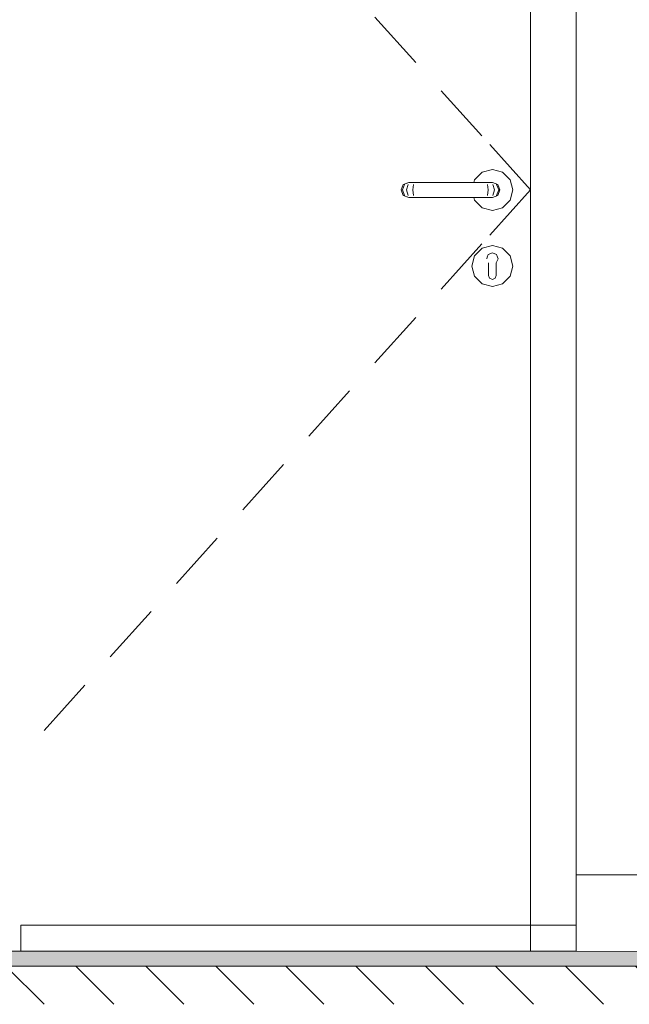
# Model space of a CAD drawing. Header units: millimetres. Extents: x 58537 to 97688, y -8921 to 14216.
# Tile 93 of 145: x 72629 to 73430, y 8600 to 9894. Entities that reach past the tile are written whole.
import ezdxf

# ---------------------------------------------------------------- set-up
doc = ezdxf.new("R2010")
doc.units = ezdxf.units.MM
doc.header["$MEASUREMENT"] = 0
doc.linetypes.add('Przerywana', pattern=[240, 120, -120])
doc.linetypes.add('Wipeout_Contour', pattern=[1000, 0, -1000])
for name, color, linetype, lineweight, true_color in [('0_Nr_pióra__85', 7, 'Continuous', 13, 0x80c2ff), ('Nowe_A-Wymiary-Zewnętrzne_Nr_pióra__45', 7, 'Continuous', 15, 0x40a5ff), ('Nowe_A-Wymiary-Zewnętrzne_Nr_pióra__85', 7, 'Continuous', 13, 0x80c2ff)]:
    doc.layers.add(name, color=color, linetype=linetype, lineweight=lineweight, true_color=true_color)
for name, color, linetype in [('Nowe_A-Posadzki', 7, 'Continuous'), ('Nowe_A-Przebicia', 7, 'Continuous'), ('Nowe_A-Wymiary-Zewnętrzne', 7, 'Continuous'), ('Nowe_A-Ściany-Wewnętrzne', 7, 'Continuous'), ('Nowe_A-Ściany-Zewnętrzne', 7, 'Continuous'), ('Nowe_Drzwi Archicad', 7, 'Continuous')]:
    doc.layers.add(name, color=color, linetype=linetype)
for name, color, linetype, lineweight in [('Nowe_A-Posadzki_Nr_pióra__9', 7, 'Continuous', 13), ('Nowe_A-Przebicia_Nr_pióra__1', 7, 'Continuous', 13), ('Nowe_A-Wymiary-Zewnętrzne_Nr_pióra__46', 5, 'Continuous', 15), ('Nowe_A-Ściany-Zewnętrzne_Nr_pióra__87', 7, 'Continuous', 13), ('Nowe_Drzwi Archicad_Nr_pióra__3', 7, 'Continuous', 13), ('Nowe_Drzwi Archicad_Nr_pióra__87', 7, 'Continuous', 13)]:
    doc.layers.add(name, color=color, linetype=linetype, lineweight=lineweight)
doc.styles.add('STYL_AUTOMATYCZNY_2', font='arial.ttf')
doc.dimstyles.new('STYL_AUTOMATYCZNY__1', dxfattribs={"dimtxt": 125, "dimasz": 47.5, "dimexe": 0.18, "dimexo": 20, "dimgap": 0, "dimtad": 1, "dimdec": 1, "dimlfac": 0.1, "dimzin": 0, "dimdsep": 46, "dimtxsty": 'STYL_AUTOMATYCZNY_2', "dimblk": 'ARROWHEAD_11', "dimblk1": 'ARROWHEAD_11', "dimblk2": 'ARROWHEAD_11', "dimcen": 0.09, "dimclrd": 256, "dimclre": 256, "dimclrt": 5, "dimadec": 1, "dimazin": 0, "dimtfac": 1, "dimtdec": 4, "dimtmove": 0, "dimatfit": 3, "dimfxl": 0, "dimtolj": 1, "dimtzin": 0, "dimarcsym": 0})

# ---------------------------------------------------------------- blocks, each defined once
blk = doc.blocks.new('ElemPrzekroju_328')
at = {"color": 254, "linetype": 'Wipeout_Contour', "lineweight": 0, "ltscale": 591287.629852}
blk.add_wipeout([(72140.1, 8770), (72340.1, 8770), (72340.1, 10720), (73360.1, 10720), (73360.1, 8770), (75120.1, 8770), (75120.1, 11230), (72140.1, 11230)], dxfattribs=at).dxf.layer = 'Nowe_A-Ściany-Wewnętrzne'
blk = doc.blocks.new('ElemPrzekroju_329')
at = {"layer": 'Nowe_Drzwi Archicad_Nr_pióra__3', "color": 7, "linetype": 'Continuous', "lineweight": 13}
for p, q in [((73095.8, 9897), (73149.3, 9837.5)), ((73182.8, 9800.3), (73236.3, 9740.9)), ((73095.8, 9443), (73149.3, 9502.5)), ((73008.8, 9346.4), (73062.3, 9405.9)), ((72921.9, 9249.8), (72975.4, 9309.2)), ((72834.9, 9153.1), (72888.4, 9212.6)), ((72747.9, 9056.5), (72801.5, 9116)), ((72661, 8959.9), (72714.5, 9019.3))]:
    blk.add_line(p, q, dxfattribs=at)
at = {"color": 254, "linetype": 'Wipeout_Contour', "lineweight": 0, "ltscale": 295886.236928}
blk.add_wipeout([(73360.1, 8670), (73360.1, 10670), (73300.1, 10670), (73300.1, 8670)], dxfattribs=at).dxf.layer = 'Nowe_Drzwi Archicad'
at = {"color": 254, "linetype": 'Wipeout_Contour', "lineweight": 0, "ltscale": 1329943.789791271}
blk.add_wipeout([(73225.8, 9660), (73226.7, 9656.5), (73236.6, 9646.6), (73250.1, 9643), (73263.6, 9646.6), (73273.5, 9656.5), (73277.1, 9670), (73273.5, 9683.5), (73263.6, 9693.4), (73250.1, 9697), (73236.6, 9693.4), (73226.7, 9683.5), (73225.8, 9680), (73250.1, 9680), (73257.1, 9677.1), (73260.1, 9670), (73257.1, 9662.9), (73250.1, 9660)], dxfattribs=at).dxf.layer = 'Nowe_Drzwi Archicad'
at = {"color": 254, "linetype": 'Wipeout_Contour', "lineweight": 0, "ltscale": 443182.165174}
blk.add_wipeout([(73226.8, 9583.4), (73245.1, 9572.9), (73245.1, 9574.4), (73242.6, 9579.7), (73243.4, 9581.6), (73236.6, 9593.3)], dxfattribs=at).dxf.layer = 'Nowe_Drzwi Archicad'
at = {"layer": 'Nowe_Drzwi Archicad_Nr_pióra__3', "color": 7, "linetype": 'Continuous', "lineweight": 13}
for p, q in [((73300.1, 8670), (73300.1, 10670)), ((73236.6, 9693.4), (73250.1, 9697)), ((73250.1, 9697), (73263.6, 9693.4)), ((73273.5, 9683.5), (73277.1, 9670)), ((73277.1, 9670), (73273.5, 9656.5)), ((73250.1, 9643), (73236.6, 9646.6)), ((73263.6, 9646.6), (73250.1, 9643))]:
    blk.add_line(p, q, dxfattribs=at)
at = {"layer": 'Nowe_Drzwi Archicad_Nr_pióra__87', "color": 7, "linetype": 'Continuous', "lineweight": 13}
blk.add_line((73360.1, 10720), (73360.1, 8770), dxfattribs=at)
at = {"color": 254, "linetype": 'Wipeout_Contour', "lineweight": 0, "ltscale": 295558.282614}
blk.add_wipeout([(73248.9, 9680), (73255.6, 9677.1), (73257.1, 9677.1), (73250.1, 9680)], dxfattribs=at).dxf.layer = 'Nowe_Drzwi Archicad'
at = {"color": 254, "linetype": 'Wipeout_Contour', "lineweight": 0, "ltscale": 295571.203071}
blk.add_wipeout([(73258.4, 9670), (73255.6, 9662.9), (73257.1, 9662.9), (73260.1, 9670)], dxfattribs=at).dxf.layer = 'Nowe_Drzwi Archicad'
at = {"color": 254, "linetype": 'Wipeout_Contour', "lineweight": 0, "ltscale": 295432.492458}
blk.add_wipeout([(73226.8, 9583.4), (73223.2, 9570), (73245.1, 9570), (73245.1, 9572.9)], dxfattribs=at).dxf.layer = 'Nowe_Drzwi Archicad'
at = {"color": 254, "linetype": 'Wipeout_Contour', "lineweight": 0, "ltscale": 295574.904545}
blk.add_wipeout([(73255.6, 9677.1), (73258.4, 9670), (73260.1, 9670), (73257.1, 9677.1)], dxfattribs=at).dxf.layer = 'Nowe_Drzwi Archicad'
at = {"color": 254, "linetype": 'Wipeout_Contour', "lineweight": 0, "ltscale": 295549.345982}
blk.add_wipeout([(73255.6, 9662.9), (73248.9, 9660), (73250.1, 9660), (73257.1, 9662.9)], dxfattribs=at).dxf.layer = 'Nowe_Drzwi Archicad'
at = {"color": 254, "linetype": 'Wipeout_Contour', "lineweight": 0, "ltscale": 369349.211287}
blk.add_wipeout([(73236.6, 9593.3), (73243.4, 9581.6), (73244.7, 9585.1), (73250.1, 9587.4), (73250.1, 9596.9)], dxfattribs=at).dxf.layer = 'Nowe_Drzwi Archicad'
at = {"color": 254, "linetype": 'Wipeout_Contour', "lineweight": 0, "ltscale": 295428.462077}
blk.add_wipeout([(73223.2, 9570), (73226.8, 9556.5), (73245.1, 9567.1), (73245.1, 9570)], dxfattribs=at).dxf.layer = 'Nowe_Drzwi Archicad'
at = {"color": 254, "linetype": 'Wipeout_Contour', "lineweight": 0, "ltscale": 295547.722175}
blk.add_wipeout([(73248.9, 9680), (73245.7, 9680), (73250.8, 9677.1), (73255.6, 9677.1)], dxfattribs=at).dxf.layer = 'Nowe_Drzwi Archicad'
at = {"color": 254, "linetype": 'Wipeout_Contour', "lineweight": 0, "ltscale": 295557.816336}
blk.add_wipeout([(73258.4, 9670), (73252.9, 9670), (73250.8, 9662.9), (73255.6, 9662.9)], dxfattribs=at).dxf.layer = 'Nowe_Drzwi Archicad'
at = {"color": 254, "linetype": 'Wipeout_Contour', "lineweight": 0, "ltscale": 295426.865944}
blk.add_wipeout([(73226.7, 9583.5), (73226.8, 9583.4), (73236.6, 9593.3), (73236.6, 9593.4)], dxfattribs=at).dxf.layer = 'Nowe_Drzwi Archicad'
at = {"color": 254, "linetype": 'Wipeout_Contour', "lineweight": 0, "ltscale": 369401.061211}
blk.add_wipeout([(73255.5, 9585.1), (73256.8, 9581.6), (73263.5, 9593.3), (73250.1, 9596.9), (73250.1, 9587.4)], dxfattribs=at).dxf.layer = 'Nowe_Drzwi Archicad'
at = {"color": 254, "linetype": 'Wipeout_Contour', "lineweight": 0, "ltscale": 295437.215973}
blk.add_wipeout([(73226.8, 9556.5), (73236.6, 9546.7), (73245.1, 9561.3), (73245.1, 9567.1)], dxfattribs=at).dxf.layer = 'Nowe_Drzwi Archicad'
at = {"layer": 'Nowe_Drzwi Archicad_Nr_pióra__3', "color": 7, "linetype": 'Continuous', "lineweight": 13}
blk.add_line((73273.5, 9656.5), (73263.6, 9646.6), dxfattribs=at)
at = {"color": 254, "linetype": 'Wipeout_Contour', "lineweight": 0, "ltscale": 295561.517969}
blk.add_wipeout([(73255.6, 9677.1), (73250.8, 9677.1), (73252.9, 9670), (73258.4, 9670)], dxfattribs=at).dxf.layer = 'Nowe_Drzwi Archicad'
at = {"color": 254, "linetype": 'Wipeout_Contour', "lineweight": 0, "ltscale": 295538.785233}
blk.add_wipeout([(73255.6, 9662.9), (73250.8, 9662.9), (73245.7, 9660), (73248.9, 9660)], dxfattribs=at).dxf.layer = 'Nowe_Drzwi Archicad'
at = {"color": 254, "linetype": 'Wipeout_Contour', "lineweight": 0, "ltscale": 295476.64872}
blk.add_wipeout([(73236.6, 9593.4), (73236.6, 9593.3), (73250.1, 9596.9), (73250.1, 9597)], dxfattribs=at).dxf.layer = 'Nowe_Drzwi Archicad'
at = {"color": 254, "linetype": 'Wipeout_Contour', "lineweight": 0, "ltscale": 295394.087777}
blk.add_wipeout([(73223.1, 9570), (73223.2, 9570), (73226.8, 9583.4), (73226.7, 9583.5)], dxfattribs=at).dxf.layer = 'Nowe_Drzwi Archicad'
at = {"color": 254, "linetype": 'Wipeout_Contour', "lineweight": 0, "ltscale": 443194.185661}
blk.add_wipeout([(73245.1, 9561.3), (73236.6, 9546.7), (73250.1, 9543.1), (73250.1, 9552.5), (73246.5, 9554), (73245.1, 9557.5)], dxfattribs=at).dxf.layer = 'Nowe_Drzwi Archicad'
at = {"layer": 'Nowe_Drzwi Archicad_Nr_pióra__3', "color": 7, "linetype": 'Continuous', "lineweight": 13}
blk.add_line((73263.6, 9693.4), (73273.5, 9683.5), dxfattribs=at)
at = {"color": 254, "linetype": 'Wipeout_Contour', "lineweight": 0, "ltscale": 295527.83439}
blk.add_wipeout([(73240.8, 9680), (73243.6, 9677.1), (73250.8, 9677.1), (73245.7, 9680)], dxfattribs=at).dxf.layer = 'Nowe_Drzwi Archicad'
at = {"color": 254, "linetype": 'Wipeout_Contour', "lineweight": 0, "ltscale": 295532.3995}
blk.add_wipeout([(73244.7, 9670), (73243.6, 9662.9), (73250.8, 9662.9), (73252.9, 9670)], dxfattribs=at).dxf.layer = 'Nowe_Drzwi Archicad'
at = {"color": 254, "linetype": 'Wipeout_Contour', "lineweight": 0, "ltscale": 295387.103941}
blk.add_wipeout([(73226.7, 9556.5), (73226.8, 9556.5), (73223.2, 9570), (73223.1, 9570)], dxfattribs=at).dxf.layer = 'Nowe_Drzwi Archicad'
at = {"color": 254, "linetype": 'Wipeout_Contour', "lineweight": 0, "ltscale": 443249.674157}
blk.add_wipeout([(73263.5, 9546.7), (73255.1, 9561.3), (73255.1, 9557.5), (73253.6, 9554), (73250.1, 9552.5), (73250.1, 9543.1)], dxfattribs=at).dxf.layer = 'Nowe_Drzwi Archicad'
at = {"layer": 'Nowe_Drzwi Archicad_Nr_pióra__3', "color": 7, "linetype": 'Continuous', "lineweight": 13}
blk.add_line((73223.1, 9570), (73226.7, 9583.5), dxfattribs=at)
at = {"color": 254, "linetype": 'Wipeout_Contour', "lineweight": 0, "ltscale": 295536.101431}
blk.add_wipeout([(73250.8, 9677.1), (73243.6, 9677.1), (73244.7, 9670), (73252.9, 9670)], dxfattribs=at).dxf.layer = 'Nowe_Drzwi Archicad'
at = {"color": 254, "linetype": 'Wipeout_Contour', "lineweight": 0, "ltscale": 295518.896866}
blk.add_wipeout([(73243.6, 9662.9), (73240.8, 9660), (73245.7, 9660), (73250.8, 9662.9)], dxfattribs=at).dxf.layer = 'Nowe_Drzwi Archicad'
at = {"color": 254, "linetype": 'Wipeout_Contour', "lineweight": 0, "ltscale": 295407.785691}
blk.add_wipeout([(73236.6, 9546.6), (73236.6, 9546.7), (73226.8, 9556.5), (73226.7, 9556.5)], dxfattribs=at).dxf.layer = 'Nowe_Drzwi Archicad'
at = {"layer": 'Nowe_Drzwi Archicad_Nr_pióra__3', "color": 7, "linetype": 'Continuous', "lineweight": 13}
for p, q in [((73255.6, 9677.1), (73258.4, 9670)), ((73257.1, 9677.1), (73260.1, 9670)), ((73258.4, 9670), (73255.6, 9662.9)), ((73260.1, 9670), (73257.1, 9662.9)), ((73226.7, 9556.5), (73223.1, 9570))]:
    blk.add_line(p, q, dxfattribs=at)
at = {"color": 254, "linetype": 'Wipeout_Contour', "lineweight": 0, "ltscale": 295502.448284}
blk.add_wipeout([(73240.8, 9680), (73235.1, 9680), (73235.8, 9677.1), (73243.6, 9677.1)], dxfattribs=at).dxf.layer = 'Nowe_Drzwi Archicad'
at = {"color": 254, "linetype": 'Wipeout_Contour', "lineweight": 0, "ltscale": 295500.825419}
blk.add_wipeout([(73236.1, 9670), (73235.8, 9662.9), (73243.6, 9662.9), (73244.7, 9670)], dxfattribs=at).dxf.layer = 'Nowe_Drzwi Archicad'
at = {"color": 254, "linetype": 'Wipeout_Contour', "lineweight": 0, "ltscale": 295450.588036}
blk.add_wipeout([(73236.6, 9546.7), (73236.6, 9546.6), (73250.1, 9543), (73250.1, 9543.1)], dxfattribs=at).dxf.layer = 'Nowe_Drzwi Archicad'
at = {"layer": 'Nowe_Drzwi Archicad_Nr_pióra__3', "color": 7, "linetype": 'Continuous', "lineweight": 13}
blk.add_line((73257.1, 9662.9), (73250.1, 9660), dxfattribs=at)
at = {"color": 254, "linetype": 'Wipeout_Contour', "lineweight": 0, "ltscale": 295504.527724}
blk.add_wipeout([(73235.8, 9677.1), (73236.1, 9670), (73244.7, 9670), (73243.6, 9677.1)], dxfattribs=at).dxf.layer = 'Nowe_Drzwi Archicad'
at = {"color": 254, "linetype": 'Wipeout_Contour', "lineweight": 0, "ltscale": 295493.510014}
blk.add_wipeout([(73243.6, 9662.9), (73235.8, 9662.9), (73235.1, 9660), (73240.8, 9660)], dxfattribs=at).dxf.layer = 'Nowe_Drzwi Archicad'
at = {"color": 254, "linetype": 'Wipeout_Contour', "lineweight": 0, "ltscale": 295530.989933}
blk.add_wipeout([(73255.1, 9561.3), (73263.5, 9546.7), (73273.4, 9556.5), (73255.1, 9567.1)], dxfattribs=at).dxf.layer = 'Nowe_Drzwi Archicad'
at = {"layer": 'Nowe_Drzwi Archicad_Nr_pióra__3', "color": 7, "linetype": 'Continuous', "lineweight": 13}
for p, q in [((73246.6, 9729.5), (73300.1, 9670)), ((73243.6, 9677.1), (73244.7, 9670)), ((73248.9, 9680), (73245.7, 9680)), ((73250.1, 9680), (73248.9, 9680)), ((73250.1, 9680), (73257.1, 9677.1)), ((73250.8, 9677.1), (73252.9, 9670)), ((73244.7, 9670), (73243.6, 9662.9)), ((73246.6, 9610.5), (73300.1, 9670)), ((73252.9, 9670), (73250.8, 9662.9)), ((73248.9, 9660), (73245.7, 9660)), ((73250.1, 9660), (73248.9, 9660))]:
    blk.add_line(p, q, dxfattribs=at)
at = {"color": 254, "linetype": 'Wipeout_Contour', "lineweight": 0, "ltscale": 295328.781061}
blk.add_wipeout([(73235.1, 9680), (73155.1, 9680), (73154.4, 9677.1), (73235.8, 9677.1)], dxfattribs=at).dxf.layer = 'Nowe_Drzwi Archicad'
at = {"color": 254, "linetype": 'Wipeout_Contour', "lineweight": 0, "ltscale": 295322.455712}
blk.add_wipeout([(73236.1, 9670), (73154.1, 9670), (73154.4, 9662.9), (73235.8, 9662.9)], dxfattribs=at).dxf.layer = 'Nowe_Drzwi Archicad'
at = {"color": 254, "linetype": 'Wipeout_Contour', "lineweight": 0, "ltscale": 443305.600127}
blk.add_wipeout([(73257.5, 9579.7), (73255.1, 9574.4), (73255.1, 9572.9), (73273.4, 9583.4), (73263.5, 9593.3), (73256.8, 9581.6)], dxfattribs=at).dxf.layer = 'Nowe_Drzwi Archicad'
at = {"color": 254, "linetype": 'Wipeout_Contour', "lineweight": 0, "ltscale": 295504.043329}
blk.add_wipeout([(73263.6, 9546.6), (73263.5, 9546.7), (73250.1, 9543.1), (73250.1, 9543)], dxfattribs=at).dxf.layer = 'Nowe_Drzwi Archicad'
at = {"color": 254, "linetype": 'Wipeout_Contour', "lineweight": 0, "ltscale": 295326.160235}
blk.add_wipeout([(73235.8, 9677.1), (73154.4, 9677.1), (73154.1, 9670), (73236.1, 9670)], dxfattribs=at).dxf.layer = 'Nowe_Drzwi Archicad'
at = {"color": 254, "linetype": 'Wipeout_Contour', "lineweight": 0, "ltscale": 295319.837549}
blk.add_wipeout([(73235.8, 9662.9), (73154.4, 9662.9), (73155.1, 9660), (73235.1, 9660)], dxfattribs=at).dxf.layer = 'Nowe_Drzwi Archicad'
at = {"color": 254, "linetype": 'Wipeout_Contour', "lineweight": 0, "ltscale": 295530.099633}
blk.add_wipeout([(73250.1, 9597), (73250.1, 9596.9), (73263.5, 9593.3), (73263.6, 9593.4)], dxfattribs=at).dxf.layer = 'Nowe_Drzwi Archicad'
at = {"color": 254, "linetype": 'Wipeout_Contour', "lineweight": 0, "ltscale": 295553.814006}
blk.add_wipeout([(73273.5, 9556.5), (73273.4, 9556.5), (73263.5, 9546.7), (73263.6, 9546.6)], dxfattribs=at).dxf.layer = 'Nowe_Drzwi Archicad'
at = {"layer": 'Nowe_Drzwi Archicad_Nr_pióra__3', "color": 7, "linetype": 'Continuous', "lineweight": 13}
for p, q in [((73226.7, 9683.5), (73236.6, 9693.4)), ((73225.8, 9680), (73226.7, 9683.5)), ((73240.8, 9680), (73235.1, 9680)), ((73245.7, 9680), (73240.8, 9680)), ((73226.7, 9656.5), (73225.8, 9660)), ((73236.6, 9646.6), (73226.7, 9656.5)), ((73240.8, 9660), (73235.1, 9660)), ((73245.7, 9660), (73240.8, 9660))]:
    blk.add_line(p, q, dxfattribs=at)
at = {"color": 254, "linetype": 'Wipeout_Contour', "lineweight": 0, "ltscale": 295155.114384}
blk.add_wipeout([(73155.1, 9680), (73149.3, 9680), (73146.6, 9677.1), (73154.4, 9677.1)], dxfattribs=at).dxf.layer = 'Nowe_Drzwi Archicad'
at = {"color": 254, "linetype": 'Wipeout_Contour', "lineweight": 0, "ltscale": 295144.086613}
blk.add_wipeout([(73154.1, 9670), (73145.4, 9670), (73146.6, 9662.9), (73154.4, 9662.9)], dxfattribs=at).dxf.layer = 'Nowe_Drzwi Archicad'
at = {"color": 254, "linetype": 'Wipeout_Contour', "lineweight": 0, "ltscale": 295548.167167}
blk.add_wipeout([(73255.1, 9567.1), (73273.4, 9556.5), (73277, 9570), (73255.1, 9570)], dxfattribs=at).dxf.layer = 'Nowe_Drzwi Archicad'
at = {"color": 254, "linetype": 'Wipeout_Contour', "lineweight": 0, "ltscale": 295147.793357}
blk.add_wipeout([(73154.4, 9677.1), (73146.6, 9677.1), (73145.4, 9670), (73154.1, 9670)], dxfattribs=at).dxf.layer = 'Nowe_Drzwi Archicad'
at = {"color": 254, "linetype": 'Wipeout_Contour', "lineweight": 0, "ltscale": 295146.16563}
blk.add_wipeout([(73154.4, 9662.9), (73146.6, 9662.9), (73149.3, 9660), (73155.1, 9660)], dxfattribs=at).dxf.layer = 'Nowe_Drzwi Archicad'
at = {"color": 254, "linetype": 'Wipeout_Contour', "lineweight": 0, "ltscale": 295552.195348}
blk.add_wipeout([(73255.1, 9570), (73277, 9570), (73273.4, 9583.4), (73255.1, 9572.9)], dxfattribs=at).dxf.layer = 'Nowe_Drzwi Archicad'
at = {"color": 254, "linetype": 'Wipeout_Contour', "lineweight": 0, "ltscale": 295129.728851}
blk.add_wipeout([(73149.3, 9680), (73144.5, 9680), (73139.4, 9677.1), (73146.6, 9677.1)], dxfattribs=at).dxf.layer = 'Nowe_Drzwi Archicad'
at = {"color": 254, "linetype": 'Wipeout_Contour', "lineweight": 0, "ltscale": 295112.513257}
blk.add_wipeout([(73145.4, 9670), (73137.3, 9670), (73139.4, 9662.9), (73146.6, 9662.9)], dxfattribs=at).dxf.layer = 'Nowe_Drzwi Archicad'
at = {"color": 254, "linetype": 'Wipeout_Contour', "lineweight": 0, "ltscale": 295572.885503}
blk.add_wipeout([(73263.6, 9593.4), (73263.5, 9593.3), (73273.4, 9583.4), (73273.5, 9583.5)], dxfattribs=at).dxf.layer = 'Nowe_Drzwi Archicad'
at = {"color": 254, "linetype": 'Wipeout_Contour', "lineweight": 0, "ltscale": 295586.575734}
blk.add_wipeout([(73277.1, 9570), (73277, 9570), (73273.4, 9556.5), (73273.5, 9556.5)], dxfattribs=at).dxf.layer = 'Nowe_Drzwi Archicad'
at = {"layer": 'Nowe_Drzwi Archicad_Nr_pióra__3', "color": 7, "linetype": 'Continuous', "lineweight": 13}
blk.add_line((73235.1, 9680), (73155.1, 9680), dxfattribs=at)
at = {"color": 254, "linetype": 'Wipeout_Contour', "lineweight": 0, "ltscale": 295116.220375}
blk.add_wipeout([(73146.6, 9677.1), (73139.4, 9677.1), (73137.3, 9670), (73145.4, 9670)], dxfattribs=at).dxf.layer = 'Nowe_Drzwi Archicad'
at = {"color": 254, "linetype": 'Wipeout_Contour', "lineweight": 0, "ltscale": 295120.779349}
blk.add_wipeout([(73146.6, 9662.9), (73139.4, 9662.9), (73144.5, 9660), (73149.3, 9660)], dxfattribs=at).dxf.layer = 'Nowe_Drzwi Archicad'
at = {"color": 254, "linetype": 'Wipeout_Contour', "lineweight": 0, "ltscale": 886471.177054}
blk.add_wipeout([(73242.6, 9579.7), (73245.1, 9574.4), (73245.1, 9557.5), (73246.5, 9554), (73250.1, 9552.5), (73253.6, 9554), (73255.1, 9557.5), (73255.1, 9574.4), (73257.5, 9579.7), (73255.5, 9585.1), (73250.1, 9587.4), (73244.7, 9585.1)], dxfattribs=at).dxf.layer = 'Nowe_Drzwi Archicad'
at = {"color": 254, "linetype": 'Wipeout_Contour', "lineweight": 0, "ltscale": 295593.555188}
blk.add_wipeout([(73273.5, 9583.5), (73273.4, 9583.4), (73277, 9570), (73277.1, 9570)], dxfattribs=at).dxf.layer = 'Nowe_Drzwi Archicad'
at = {"layer": 'Nowe_Drzwi Archicad_Nr_pióra__3', "color": 7, "linetype": 'Continuous', "lineweight": 13}
for p, q in [((73235.1, 9660), (73155.1, 9660)), ((73182.8, 9539.7), (73236.3, 9599.1)), ((73226.7, 9583.5), (73236.6, 9593.4)), ((73236.6, 9593.4), (73250.1, 9597)), ((73244.7, 9585.1), (73250.1, 9587.4)), ((73250.1, 9597), (73263.6, 9593.4)), ((73250.1, 9587.4), (73255.5, 9585.1)), ((73263.6, 9593.4), (73273.5, 9583.5)), ((73242.6, 9579.7), (73243.4, 9581.6)), ((73243.4, 9581.6), (73244.7, 9585.1)), ((73245.1, 9572.9), (73245.1, 9574.4)), ((73257.5, 9579.7), (73255.1, 9574.4)), ((73255.1, 9574.4), (73255.1, 9572.9)), ((73255.5, 9585.1), (73256.8, 9581.6)), ((73256.8, 9581.6), (73257.5, 9579.7)), ((73273.5, 9583.5), (73277.1, 9570)), ((73245.1, 9572.9), (73245.1, 9570)), ((73245.1, 9570), (73245.1, 9567.1)), ((73245.1, 9567.1), (73245.1, 9561.3)), ((73245.1, 9561.3), (73245.1, 9557.5)), ((73255.1, 9572.9), (73255.1, 9570)), ((73255.1, 9570), (73255.1, 9567.1)), ((73255.1, 9567.1), (73255.1, 9561.3)), ((73255.1, 9561.3), (73255.1, 9557.5)), ((73277.1, 9570), (73273.5, 9556.5)), ((73236.6, 9546.6), (73226.7, 9556.5)), ((73246.5, 9554), (73245.1, 9557.5)), ((73250.1, 9552.5), (73246.5, 9554)), ((73253.6, 9554), (73250.1, 9552.5)), ((73255.1, 9557.5), (73253.6, 9554)), ((73273.5, 9556.5), (73263.6, 9546.6)), ((73250.1, 9543), (73236.6, 9546.6)), ((73263.6, 9546.6), (73250.1, 9543))]:
    blk.add_line(p, q, dxfattribs=at)
at = {"color": 254, "linetype": 'Wipeout_Contour', "lineweight": 0, "ltscale": 295109.84159}
blk.add_wipeout([(73144.5, 9680), (73141.2, 9680), (73134.6, 9677.1), (73139.4, 9677.1)], dxfattribs=at).dxf.layer = 'Nowe_Drzwi Archicad'
at = {"color": 254, "linetype": 'Wipeout_Contour', "lineweight": 0, "ltscale": 295087.097136}
blk.add_wipeout([(73137.3, 9670), (73131.8, 9670), (73134.6, 9662.9), (73139.4, 9662.9)], dxfattribs=at).dxf.layer = 'Nowe_Drzwi Archicad'
at = {"layer": 'Nowe_Drzwi Archicad_Nr_pióra__3', "color": 7, "linetype": 'Continuous', "lineweight": 13}
blk.add_line((73155.1, 9680), (73149.3, 9680), dxfattribs=at)
at = {"color": 254, "linetype": 'Wipeout_Contour', "lineweight": 0, "ltscale": 295090.804553}
blk.add_wipeout([(73139.4, 9677.1), (73134.6, 9677.1), (73131.8, 9670), (73137.3, 9670)], dxfattribs=at).dxf.layer = 'Nowe_Drzwi Archicad'
at = {"color": 254, "linetype": 'Wipeout_Contour', "lineweight": 0, "ltscale": 295100.891504}
blk.add_wipeout([(73139.4, 9662.9), (73134.6, 9662.9), (73141.2, 9660), (73144.5, 9660)], dxfattribs=at).dxf.layer = 'Nowe_Drzwi Archicad'
at = {"layer": 'Nowe_Drzwi Archicad_Nr_pióra__3', "color": 7, "linetype": 'Continuous', "lineweight": 13}
blk.add_line((73155.1, 9660), (73149.3, 9660), dxfattribs=at)
at = {"color": 254, "linetype": 'Wipeout_Contour', "lineweight": 0, "ltscale": 295099.281468}
blk.add_wipeout([(73140.1, 9680), (73133, 9677.1), (73134.6, 9677.1), (73141.2, 9680)], dxfattribs=at).dxf.layer = 'Nowe_Drzwi Archicad'
at = {"color": 254, "linetype": 'Wipeout_Contour', "lineweight": 0, "ltscale": 295073.71083}
blk.add_wipeout([(73130.1, 9670), (73133, 9662.9), (73134.6, 9662.9), (73131.8, 9670)], dxfattribs=at).dxf.layer = 'Nowe_Drzwi Archicad'
at = {"layer": 'Nowe_Drzwi Archicad_Nr_pióra__3', "color": 7, "linetype": 'Continuous', "lineweight": 13}
for p, q in [((73144.5, 9680), (73141.2, 9680)), ((73149.3, 9680), (73144.5, 9680)), ((73146.6, 9677.1), (73145.4, 9670))]:
    blk.add_line(p, q, dxfattribs=at)
at = {"color": 254, "linetype": 'Wipeout_Contour', "lineweight": 0, "ltscale": 295077.418407}
blk.add_wipeout([(73133, 9677.1), (73130.1, 9670), (73131.8, 9670), (73134.6, 9677.1)], dxfattribs=at).dxf.layer = 'Nowe_Drzwi Archicad'
at = {"color": 254, "linetype": 'Wipeout_Contour', "lineweight": 0, "ltscale": 295090.331071}
blk.add_wipeout([(73133, 9662.9), (73140.1, 9660), (73141.2, 9660), (73134.6, 9662.9)], dxfattribs=at).dxf.layer = 'Nowe_Drzwi Archicad'
at = {"layer": 'Nowe_Drzwi Archicad_Nr_pióra__3', "color": 7, "linetype": 'Continuous', "lineweight": 13}
for p, q in [((73133, 9677.1), (73130.1, 9670)), ((73134.6, 9677.1), (73131.8, 9670)), ((73140.1, 9680), (73133, 9677.1)), ((73139.4, 9677.1), (73137.3, 9670)), ((73141.2, 9680), (73140.1, 9680)), ((73130.1, 9670), (73133, 9662.9)), ((73131.8, 9670), (73134.6, 9662.9)), ((73137.3, 9670), (73139.4, 9662.9)), ((73145.4, 9670), (73146.6, 9662.9)), ((73133, 9662.9), (73140.1, 9660)), ((73141.2, 9660), (73140.1, 9660)), ((73144.5, 9660), (73141.2, 9660)), ((73149.3, 9660), (73144.5, 9660))]:
    blk.add_line(p, q, dxfattribs=at)
blk = doc.blocks.new('ElemPrzekroju_376')
at = {"layer": 'Nowe_A-Posadzki', "linetype": 'Continuous', "lineweight": 0, "true_color": 0xbb9a81}
blk.add_hatch(color=33, dxfattribs=at).paths.add_polyline_path([(72130.1, 8650), (75380.1, 8650), (75380.1, 8670), (72130.1, 8670)])
at = {"layer": 'Nowe_A-Posadzki', "linetype": 'Continuous', "lineweight": 0, "true_color": 0x000000}
h = blk.add_hatch(dxfattribs=at)
h.set_pattern_fill('Cegła_zwykła', color=18, style=0, pattern_type=2)
h.set_pattern_definition([(135, (0, 0), (45.96194, 45.96194), [])])
h.paths.add_polyline_path([(72130.1, 8650), (72130.1, 8600), (75380.1, 8600), (75380.1, 8650)])
at = {"layer": 'Nowe_A-Posadzki_Nr_pióra__9', "color": 7, "linetype": 'Continuous', "lineweight": 13}
for p, q in [((75380.1, 8670), (72150.1, 8670)), ((75380.1, 8650), (72130.1, 8650))]:
    blk.add_line(p, q, dxfattribs=at)
blk = doc.blocks.new('ElemPrzekroju_440')
at = {"layer": 'Nowe_A-Przebicia_Nr_pióra__1', "color": 7, "linetype": 'Continuous', "lineweight": 13}
for p, q in [((72630.1, 8704), (73430.1, 8704)), ((72630.1, 8670), (72630.1, 8704)), ((73430.1, 8670), (73430.1, 8704))]:
    blk.add_line(p, q, dxfattribs=at)
blk = doc.blocks.new('ElemPrzekroju_471')
at = {"color": 254, "linetype": 'Wipeout_Contour', "lineweight": 0, "ltscale": 298982.202205}
blk.add_wipeout([(73360.1, 8670), (75110.1, 8670), (75110.1, 8770), (73360.1, 8770)], dxfattribs=at).dxf.layer = 'Nowe_A-Ściany-Zewnętrzne'
at = {"layer": 'Nowe_A-Ściany-Zewnętrzne_Nr_pióra__87', "color": 7, "linetype": 'Continuous', "lineweight": 13}
for q in [(75110.1, 8770), (73360.1, 8670)]:
    blk.add_line((73360.1, 8770), q, dxfattribs=at)
blk = doc.blocks.new('*D637')
at = {"layer": 'Nowe_A-Wymiary-Zewnętrzne_Nr_pióra__45', "linetype": 'Continuous', "lineweight": 15, "true_color": 0x40a5ff}
for points in [[(90247.8, 8670), (90248.7, 8665.2), (90251.4, 8661.2), (90255.5, 8658.5), (90260.3, 8657.5), (90265, 8658.5), (90269.1, 8661.2), (90271.8, 8665.2), (90272.8, 8670), (90271.8, 8674.8), (90269.1, 8678.8), (90265, 8681.5), (90260.3, 8682.5), (90255.5, 8681.5), (90251.4, 8678.8), (90248.7, 8674.8)], [(90247.8, 8320), (90248.7, 8315.2), (90251.4, 8311.2), (90255.5, 8308.5), (90260.3, 8307.5), (90265, 8308.5), (90269.1, 8311.2), (90271.8, 8315.2), (90272.8, 8320), (90271.8, 8324.8), (90269.1, 8328.8), (90265, 8331.5), (90260.3, 8332.5), (90255.5, 8331.5), (90251.4, 8328.8), (90248.7, 8324.8)]]:
    blk.add_hatch(color=161, dxfattribs=at).paths.add_polyline_path(points)
at = {"layer": 'Nowe_A-Wymiary-Zewnętrzne_Nr_pióra__45', "color": 161, "linetype": 'Continuous', "lineweight": 15, "true_color": 0x40a5ff}
for centre in [(90260.3, 8670), (90260.3, 8320)]:
    blk.add_circle(centre, 12.5, dxfattribs=at)
at = {"layer": 'Nowe_A-Wymiary-Zewnętrzne_Nr_pióra__85', "color": 151, "linetype": 'Continuous', "lineweight": 13, "true_color": 0x80c2ff}
for p, q in [((90247.8, 8670), (90213.4, 8670)), ((90307.1, 8670), (90272.8, 8670)), ((90260.3, 8332.5), (90260.3, 8657.5)), ((90247.8, 8320), (90213.4, 8320)), ((90307.1, 8320), (90272.8, 8320))]:
    blk.add_line(p, q, dxfattribs=at)
blk = doc.blocks.new('ARROWHEAD_11')
at = {"color": 0, "linetype": 'Continuous', "lineweight": 0}
blk.add_line((0, 0), (-1, 0), dxfattribs=at)
at = {"color": 0, "linetype": 'Continuous', "lineweight": 0, "const_width": 0.25, "flags": 128}
blk.add_lwpolyline([(-0.125, 0, 1), (0.125, 0, 1)], format="xyb", close=True, dxfattribs=at)
blk = doc.blocks.new('*D638')
at = {"layer": 'Nowe_A-Wymiary-Zewnętrzne_Nr_pióra__45', "linetype": 'Continuous', "lineweight": 15, "true_color": 0x40a5ff}
for points in [[(90247.8, 10870), (90248.7, 10865.2), (90251.4, 10861.2), (90255.5, 10858.5), (90260.3, 10857.5), (90265, 10858.5), (90269.1, 10861.2), (90271.8, 10865.2), (90272.8, 10870), (90271.8, 10874.8), (90269.1, 10878.8), (90265, 10881.5), (90260.3, 10882.5), (90255.5, 10881.5), (90251.4, 10878.8), (90248.7, 10874.8)], [(90247.8, 8670), (90248.7, 8665.2), (90251.4, 8661.2), (90255.5, 8658.5), (90260.3, 8657.5), (90265, 8658.5), (90269.1, 8661.2), (90271.8, 8665.2), (90272.8, 8670), (90271.8, 8674.8), (90269.1, 8678.8), (90265, 8681.5), (90260.3, 8682.5), (90255.5, 8681.5), (90251.4, 8678.8), (90248.7, 8674.8)]]:
    blk.add_hatch(color=161, dxfattribs=at).paths.add_polyline_path(points)
at = {"layer": 'Nowe_A-Wymiary-Zewnętrzne_Nr_pióra__45', "color": 161, "linetype": 'Continuous', "lineweight": 15, "true_color": 0x40a5ff}
for centre in [(90260.3, 10870), (90260.3, 8670)]:
    blk.add_circle(centre, 12.5, dxfattribs=at)
at = {"layer": 'Nowe_A-Wymiary-Zewnętrzne_Nr_pióra__85', "color": 151, "linetype": 'Continuous', "lineweight": 13, "true_color": 0x80c2ff}
for p, q in [((90247.8, 10870), (90213.4, 10870)), ((90307.1, 10870), (90272.8, 10870)), ((90260.3, 8682.5), (90260.3, 10857.5)), ((90247.8, 8670), (90213.4, 8670)), ((90307.1, 8670), (90272.8, 8670))]:
    blk.add_line(p, q, dxfattribs=at)
at = {"layer": 'Nowe_A-Wymiary-Zewnętrzne_Nr_pióra__46', "color": 5, "lineweight": 15, "char_height": 125, "attachment_point": 7, "rotation": 90, "style": 'STYL_AUTOMATYCZNY_2'}
for s, insert in [('\\A1;{\\pql;\\fArial|b0|i0|c238|p0;\\W1.000000;220,0}', (90235.3, 9722.3)), ('\\A1;{\\pql;\\fArial|b0|i0|c238|p0;\\W1.000000;35,0}', (90235.3, 8682.5))]:
    blk.add_mtext(s, dxfattribs=dict(at, insert=insert))
blk = doc.blocks.new('*D653')
at = {"layer": 'Nowe_A-Wymiary-Zewnętrzne_Nr_pióra__45', "linetype": 'Continuous', "lineweight": 15, "true_color": 0x40a5ff}
for points in [[(93212.8, 8350), (93213.7, 8345.2), (93216.4, 8341.2), (93220.5, 8338.5), (93225.3, 8337.5), (93230, 8338.5), (93234.1, 8341.2), (93236.8, 8345.2), (93237.8, 8350), (93236.8, 8354.8), (93234.1, 8358.8), (93230, 8361.5), (93225.3, 8362.5), (93220.5, 8361.5), (93216.4, 8358.8), (93213.7, 8354.8)], [(93212.8, 7980), (93213.7, 7975.2), (93216.4, 7971.2), (93220.5, 7968.5), (93225.3, 7967.5), (93230, 7968.5), (93234.1, 7971.2), (93236.8, 7975.2), (93237.8, 7980), (93236.8, 7984.8), (93234.1, 7988.8), (93230, 7991.5), (93225.3, 7992.5), (93220.5, 7991.5), (93216.4, 7988.8), (93213.7, 7984.8)]]:
    blk.add_hatch(color=161, dxfattribs=at).paths.add_polyline_path(points)
at = {"layer": 'Nowe_A-Wymiary-Zewnętrzne_Nr_pióra__45', "color": 161, "linetype": 'Continuous', "lineweight": 15, "true_color": 0x40a5ff}
for centre in [(93225.3, 8350), (93225.3, 7980)]:
    blk.add_circle(centre, 12.5, dxfattribs=at)
at = {"layer": 'Nowe_A-Wymiary-Zewnętrzne_Nr_pióra__85', "color": 151, "linetype": 'Continuous', "lineweight": 13, "true_color": 0x80c2ff}
for p, q in [((93212.8, 8350), (93178.4, 8350)), ((93272.1, 8350), (93237.8, 8350)), ((93225.3, 7992.5), (93225.3, 8337.5)), ((93212.8, 7980), (93178.4, 7980)), ((93272.1, 7980), (93237.8, 7980))]:
    blk.add_line(p, q, dxfattribs=at)
at = {"layer": 'Nowe_A-Wymiary-Zewnętrzne_Nr_pióra__46', "color": 5, "lineweight": 15, "char_height": 125, "attachment_point": 7, "rotation": 90, "style": 'STYL_AUTOMATYCZNY_2'}
for s, insert in [('\\A1;{\\pql;\\fArial|b0|i0|c238|p0;\\W1.000000;18,0}', (93056.5, 8273.2)), ('\\A1;{\\pql;\\fArial|b0|i0|c238|p0;\\W1.000000;37,0}', (93200.3, 7998.2))]:
    blk.add_mtext(s, dxfattribs=dict(at, insert=insert))
blk = doc.blocks.new('*D655')
at = {"layer": 'Nowe_A-Wymiary-Zewnętrzne_Nr_pióra__45', "linetype": 'Continuous', "lineweight": 15, "true_color": 0x40a5ff}
for points in [[(93212.8, 8670), (93213.7, 8665.2), (93216.4, 8661.2), (93220.5, 8658.5), (93225.3, 8657.5), (93230, 8658.5), (93234.1, 8661.2), (93236.8, 8665.2), (93237.8, 8670), (93236.8, 8674.8), (93234.1, 8678.8), (93230, 8681.5), (93225.3, 8682.5), (93220.5, 8681.5), (93216.4, 8678.8), (93213.7, 8674.8)], [(93212.8, 8530), (93213.7, 8525.2), (93216.4, 8521.2), (93220.5, 8518.5), (93225.3, 8517.5), (93230, 8518.5), (93234.1, 8521.2), (93236.8, 8525.2), (93237.8, 8530), (93236.8, 8534.8), (93234.1, 8538.8), (93230, 8541.5), (93225.3, 8542.5), (93220.5, 8541.5), (93216.4, 8538.8), (93213.7, 8534.8)]]:
    blk.add_hatch(color=161, dxfattribs=at).paths.add_polyline_path(points)
at = {"layer": 'Nowe_A-Wymiary-Zewnętrzne_Nr_pióra__45', "color": 161, "linetype": 'Continuous', "lineweight": 15, "true_color": 0x40a5ff}
for centre in [(93225.3, 8670), (93225.3, 8530)]:
    blk.add_circle(centre, 12.5, dxfattribs=at)
at = {"layer": 'Nowe_A-Wymiary-Zewnętrzne_Nr_pióra__85', "color": 151, "linetype": 'Continuous', "lineweight": 13, "true_color": 0x80c2ff}
for p, q in [((93212.8, 8670), (93178.4, 8670)), ((93272.1, 8670), (93237.8, 8670)), ((93225.3, 8542.5), (93225.3, 8657.5)), ((93212.8, 8530), (93178.4, 8530)), ((93272.1, 8530), (93237.8, 8530))]:
    blk.add_line(p, q, dxfattribs=at)
blk = doc.blocks.new('*D656')
at = {"layer": 'Nowe_A-Wymiary-Zewnętrzne_Nr_pióra__45', "linetype": 'Continuous', "lineweight": 15, "true_color": 0x40a5ff}
for points in [[(93212.8, 10870), (93213.7, 10865.2), (93216.4, 10861.2), (93220.5, 10858.5), (93225.3, 10857.5), (93230, 10858.5), (93234.1, 10861.2), (93236.8, 10865.2), (93237.8, 10870), (93236.8, 10874.8), (93234.1, 10878.8), (93230, 10881.5), (93225.3, 10882.5), (93220.5, 10881.5), (93216.4, 10878.8), (93213.7, 10874.8)], [(93212.8, 8670), (93213.7, 8665.2), (93216.4, 8661.2), (93220.5, 8658.5), (93225.3, 8657.5), (93230, 8658.5), (93234.1, 8661.2), (93236.8, 8665.2), (93237.8, 8670), (93236.8, 8674.8), (93234.1, 8678.8), (93230, 8681.5), (93225.3, 8682.5), (93220.5, 8681.5), (93216.4, 8678.8), (93213.7, 8674.8)]]:
    blk.add_hatch(color=161, dxfattribs=at).paths.add_polyline_path(points)
at = {"layer": 'Nowe_A-Wymiary-Zewnętrzne_Nr_pióra__45', "color": 161, "linetype": 'Continuous', "lineweight": 15, "true_color": 0x40a5ff}
for centre in [(93225.3, 10870), (93225.3, 8670)]:
    blk.add_circle(centre, 12.5, dxfattribs=at)
at = {"layer": 'Nowe_A-Wymiary-Zewnętrzne_Nr_pióra__85', "color": 151, "linetype": 'Continuous', "lineweight": 13, "true_color": 0x80c2ff}
for p, q in [((93212.8, 10870), (93178.4, 10870)), ((93272.1, 10870), (93237.8, 10870)), ((93225.3, 8682.5), (93225.3, 10857.5)), ((93212.8, 8670), (93178.4, 8670)), ((93272.1, 8670), (93237.8, 8670))]:
    blk.add_line(p, q, dxfattribs=at)
at = {"layer": 'Nowe_A-Wymiary-Zewnętrzne_Nr_pióra__46', "color": 5, "lineweight": 15, "char_height": 125, "attachment_point": 7, "rotation": 90, "style": 'STYL_AUTOMATYCZNY_2'}
for s, insert in [('\\A1;{\\pql;\\fArial|b0|i0|c238|p0;\\W1.000000;220,0}', (93200.3, 9722.3)), ('\\A1;{\\pql;\\fArial|b0|i0|c238|p0;\\W1.000000;14,0}', (93200.3, 8682.5))]:
    blk.add_mtext(s, dxfattribs=dict(at, insert=insert))
blk = doc.blocks.new('*D659')
at = {"layer": 'Nowe_A-Wymiary-Zewnętrzne_Nr_pióra__45', "linetype": 'Continuous', "lineweight": 15, "true_color": 0x40a5ff}
for points in [[(93474.8, 12846.4), (93475.7, 12841.6), (93478.4, 12837.5), (93482.5, 12834.8), (93487.3, 12833.9), (93492.1, 12834.8), (93496.1, 12837.5), (93498.8, 12841.6), (93499.8, 12846.4), (93498.8, 12851.2), (93496.1, 12855.2), (93492.1, 12857.9), (93487.3, 12858.9), (93482.5, 12857.9), (93478.4, 12855.2), (93475.7, 12851.2)], [(93474.8, 0), (93475.7, -4.8), (93478.4, -8.8), (93482.5, -11.5), (93487.3, -12.5), (93492.1, -11.5), (93496.1, -8.8), (93498.8, -4.8), (93499.8, 0), (93498.8, 4.8), (93496.1, 8.8), (93492.1, 11.5), (93487.3, 12.5), (93482.5, 11.5), (93478.4, 8.8), (93475.7, 4.8)]]:
    blk.add_hatch(color=161, dxfattribs=at).paths.add_polyline_path(points)
at = {"layer": 'Nowe_A-Wymiary-Zewnętrzne_Nr_pióra__45', "color": 161, "linetype": 'Continuous', "lineweight": 15, "true_color": 0x40a5ff}
for centre in [(93487.3, 12846.4), (93487.3, 0)]:
    blk.add_circle(centre, 12.5, dxfattribs=at)
at = {"layer": 'Nowe_A-Wymiary-Zewnętrzne_Nr_pióra__85', "color": 151, "linetype": 'Continuous', "lineweight": 13, "true_color": 0x80c2ff}
for p, q in [((93487.3, 12858.9), (93487.3, 12871.4)), ((93474.8, 12846.4), (93440.4, 12846.4)), ((93487.3, 12.5), (93487.3, 12833.9)), ((93534.2, 12846.4), (93499.8, 12846.4)), ((93474.8, 0), (93440.4, 0)), ((93534.2, 0), (93499.8, 0)), ((93487.3, -25), (93487.3, -12.5))]:
    blk.add_line(p, q, dxfattribs=at)
at = {"layer": 'Nowe_A-Wymiary-Zewnętrzne_Nr_pióra__46', "color": 5, "lineweight": 15, "insert": (93462.3, 6137.2), "char_height": 125, "attachment_point": 7, "rotation": 90, "style": 'STYL_AUTOMATYCZNY_2'}
blk.add_mtext('\\A1;{\\pql;\\fArial|b0|i0|c238|p0;\\W1.000000;1\xa0284,6}', dxfattribs=at)
blk = doc.blocks.new('D Przekrój_STORY_MARKER')
at = {"layer": '0_Nr_pióra__85', "color": 151, "linetype": 'Przerywana', "lineweight": 13, "true_color": 0x80c2ff}
blk.add_line((62199.3, 8670), (94026.2, 8670), dxfattribs=at)

msp = doc.modelspace()

# ---------------------------------------------------------------- block references
at = {"layer": 'Nowe_A-Ściany-Wewnętrzne', "lineweight": 0}
msp.add_blockref('ElemPrzekroju_328', (0, 0), dxfattribs=at)

# ---------------------------------------------------------------- dimensions: what is measured, and where the dimension line sits
at = {"layer": 'Nowe_A-Wymiary-Zewnętrzne', "color": 151, "linetype": 'Continuous', "lineweight": 13, "true_color": 0x80c2ff}
dim = msp.add_linear_dim(base=(93225.25, 8350), p1=(64770.07, 7980), p2=(63270.07, 8350), angle=90, dimstyle='STYL_AUTOMATYCZNY__1', dxfattribs=at)
dim.commit()
dim.dimension.update_dxf_attribs({"geometry": '*D653', "text_midpoint": (93137.75, 8160), "dimtype": 160, "text_rotation": 90})

# ---------------------------------------------------------------- next in the draw order: block references
at = {"layer": 'Nowe_Drzwi Archicad', "lineweight": 0}
msp.add_blockref('ElemPrzekroju_329', (0, 0), dxfattribs=at)

# ---------------------------------------------------------------- next in the draw order: block references
at = {"layer": 'Nowe_A-Posadzki', "lineweight": 0}
msp.add_blockref('ElemPrzekroju_376', (0, 0), dxfattribs=at)
at = {"layer": 'Nowe_A-Przebicia', "lineweight": 0}
msp.add_blockref('ElemPrzekroju_440', (0, 0), dxfattribs=at)

# ---------------------------------------------------------------- next in the draw order: block references
at = {"layer": 'Nowe_A-Ściany-Zewnętrzne', "lineweight": 0}
msp.add_blockref('ElemPrzekroju_471', (0, 0), dxfattribs=at)

# ---------------------------------------------------------------- next in the draw order: block references
at = {"linetype": 'Continuous', "lineweight": 0}
msp.add_blockref('D Przekrój_STORY_MARKER', (0, 0), dxfattribs=at)

# ---------------------------------------------------------------- next in the draw order: dimensions: what is measured, and where the dimension line sits
at = {"layer": 'Nowe_A-Wymiary-Zewnętrzne', "color": 151, "linetype": 'Continuous', "lineweight": 13, "true_color": 0x80c2ff}
for base, p1, p2, picture, middle in [((93487.29, 12846.37), (64770.07, 0), (64717.21, 12846.37), '*D659', (93399.79, 6418.33)), ((93225.25, 10870), (64770.07, 8670), (64770.07, 10870), '*D656', (93137.75, 9931.72)), ((90260.25, 10870), (65240.07, 8670), (65230.07, 10870), '*D638', (90172.75, 9931.72)), ((93225.25, 8670), (63270.07, 8530), (64770.07, 8670), '*D655', (93137.75, 8844.32)), ((90260.25, 8670), (65230.07, 8320), (65240.07, 8670), '*D637', (90172.75, 8844.32))]:
    dim = msp.add_linear_dim(base=base, p1=p1, p2=p2, angle=90, dimstyle='STYL_AUTOMATYCZNY__1', dxfattribs=at)
    dim.commit()
    dim.dimension.update_dxf_attribs({"geometry": picture, "text_midpoint": middle, "dimtype": 160, "text_rotation": 90})

doc.saveas('drawing.dxf')
